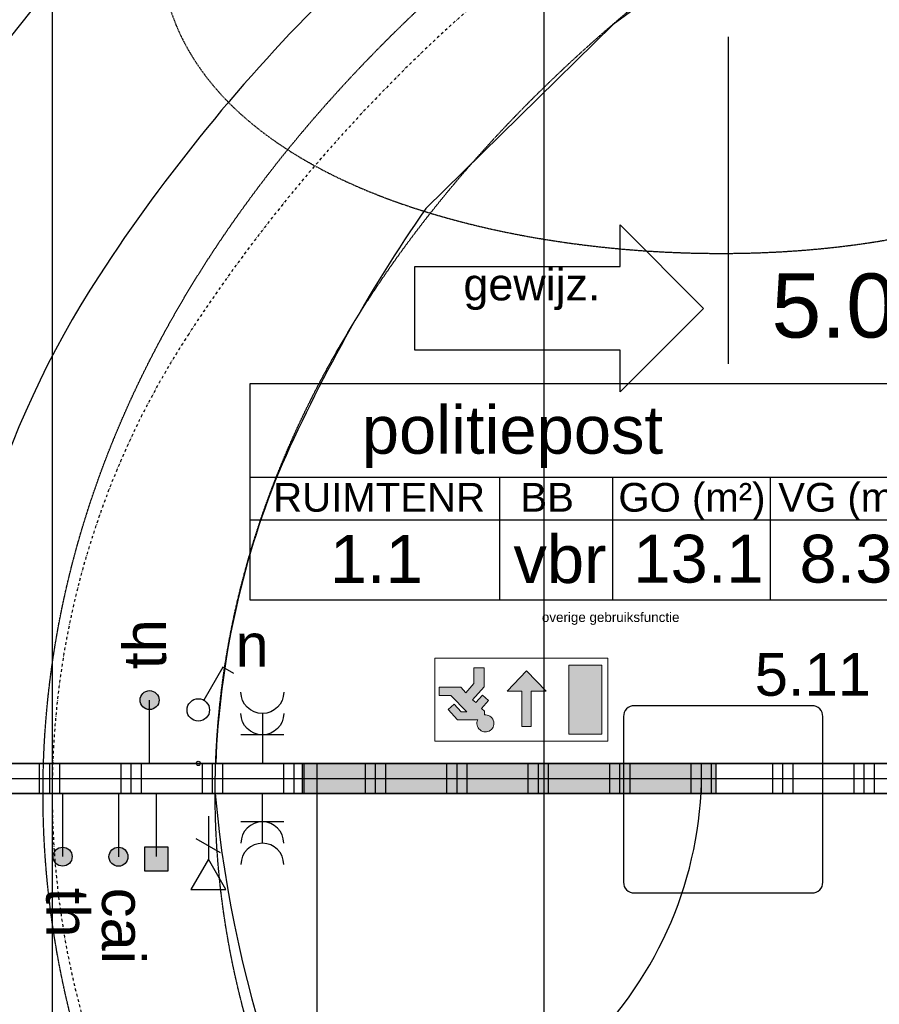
# Model space of a CAD drawing. Header units: metres. Extents: x 63115 to 703450, y -261936 to -53969.
# Tile 150 of 256: x 155756 to 157766, y -130904 to -128601. Entities that reach past the tile are written whole.
import ezdxf
from ezdxf.enums import TextEntityAlignment as Align

# ---------------------------------------------------------------- set-up
doc = ezdxf.new("R2010")
doc.units = ezdxf.units.M
doc.linetypes.add('DASHDOT2', pattern=[12.7, 6.35, -3.175, 0, -3.175])
doc.linetypes.add('DASHED', pattern=[0.75, 0.5, -0.25])
doc.layers.get('0').update_dxf_attribs({"true_color": 0x83b7c5})
doc.layers.get('DEFPOINTS').update_dxf_attribs({"color": 6})
doc.layers.add('_00_GO', color=7, linetype='Continuous', true_color=0x36c9b3, transparency=0.8)
doc.layers.add('_00_VO', color=7, linetype='Continuous', true_color=0x3c40c3, transparency=0.8)
for name, color, linetype in [('_00_wijzigingen BA', 10, 'Continuous'), ('_01-STRAMIENEN', 253, 'DASHDOT2'), ('_02-SECTION', 2, 'Continuous'), ('_03-PROJECTION', 1, 'Continuous'), ('_04-HIDDEN', 7, 'DASHED'), ('_05text100', 8, 'Continuous'), ('_05text200', 8, 'Continuous'), ('_05text5', 8, 'Continuous'), ('_05text50', 8, 'Continuous'), ('_07-SYMBOLS', 8, 'Continuous'), ('_07Electra', 8, 'Continuous'), ('_09-HATCH', 7, 'Continuous'), ('_11-BLOCKS', 7, 'Continuous'), ('_13 natte ruimten', 253, 'Continuous'), ('__bouwvoorbereiding texten', 7, 'Continuous')]:
    doc.layers.add(name, color=color, linetype=linetype)
doc.layers.add('_01Hulplijnen', color=6, linetype='Continuous', plot=False)
doc.styles.add('NIO 1_50 klein', font='arial.ttf', dxfattribs={"height": 100})
doc.styles.add('NIOstandard', font='arial.ttf')

# ---------------------------------------------------------------- blocks, each defined once
blk = doc.blocks.new('kader_ruimte')
at = {"layer": '_05text200'}
for p, q in [((0, -313), (2304, -313)), ((832.6, -313), (832.6, -723.9)), ((1209.8, -313), (1209.8, -723.9)), ((1736.5, -313), (1736.5, -723.9)), ((0, -455.2), (2304, -455.2))]:
    blk.add_line(p, q, dxfattribs=at)
blk.add_lwpolyline([(0, 0), (2304, 0), (2304, -723.9), (0, -723.9)], close=True, dxfattribs=at)
at = {"layer": '_05text200', "char_height": 96, "width": 509.254, "style": 'NIOstandard'}
for s, insert, attachment_point in [('GO (m²)', (1475.6, -332.4), 2), ('VG (m²)', (2002.2, -332.4), 2), ('RUIMTENR', (76.6, -332.4), 1), ('BB', (991.9, -332.4), 2)]:
    blk.add_mtext(s, dxfattribs=dict(at, insert=insert, attachment_point=attachment_point))
at = {"layer": '_05text200', "style": 'NIOstandard'}
for tag, p in [('RUIMTENAAM', (875.9, -234.7)), ('RUIMTENR', (421.1, -666.2)), ('GO', (1497.3, -665.4)), ('VG', (1990.2, -665.4))]:
    blk.add_attdef(tag, text='', height=160, dxfattribs=at).set_placement(p, align=Align.CENTER)
blk.add_attdef('BB', (879.3, -666.7), '', height=160, dxfattribs=at)
at = {"layer": 'DEFPOINTS', "style": 'NIO 1_50 klein'}
blk.add_attdef('FUNCTIE', (974.3, -796.9), '', height=32, dxfattribs=at)
blk = doc.blocks.new('*U396')
at = {"layer": '_01-STRAMIENEN'}
for points in [[(-5100, 5487.4), (-5100, -4768.6)], [(-3950, 5487.4), (-3950, -4768.6)], [(-7899.8, 0), (6883.2, 0)]]:
    blk.add_lwpolyline(points, dxfattribs=at)
blk.add_lwpolyline([(-5100, 0, 0.145418), (-4780.8, -1074.2, 0.10717), (-3648.9, -2193.2, 0.077335), (-2072, -2881.9, 0.064439), (0, -3150, 0.064439), (2072, -2881.9, 0.077335), (3648.9, -2193.2, 0.10717), (4780.8, -1074.2, 0.145418), (5100, 0, 0.145418), (4780.8, 1074.2, 0.10717), (3648.9, 2193.2, 0.077335), (2072, 2881.9, 0.064439), (0, 3150, 0.064439), (-2072, 2881.9, 0.077335), (-3648.9, 2193.2, 0.10717), (-4780.8, 1074.2, 0.145418)], format="xyb", close=True, dxfattribs=at)
at = {"layer": '_01Hulplijnen'}
for points in [[(-5100, 5487.4), (-5100, -4768.6)], [(-3950, 5487.4), (-3950, -4768.6)], [(-7899.8, 0), (6883.2, 0)]]:
    blk.add_lwpolyline(points, dxfattribs=at)
blk.add_lwpolyline([(-5350, 0, 0.145418), (-4990.3, -1210.7, 0.10717), (-3783, -2404.2, 0.077335), (-2135.6, -3123.6, 0.064439), (0, -3400, 0.064439), (2135.6, -3123.6, 0.077335), (3783, -2404.2, 0.10717), (4990.3, -1210.7, 0.145418), (5350, 0, 0.145418), (4990.3, 1210.7, 0.10717), (3783, 2404.2, 0.077335), (2135.6, 3123.6, 0.064439), (0, 3400, 0.064439), (-2135.6, 3123.6, 0.077335), (-3783, 2404.2, 0.10717), (-4990.3, 1210.7, 0.145418)], format="xyb", close=True, dxfattribs=at)
blk = doc.blocks.new('door')
h = blk.add_hatch(color=255)
h.dxf.hatch_style = 1
h.paths.add_polyline_path([(45, 966.5), (45, 0), (-25, 0), (-25, 966.5)])
at = {"layer": '_03-PROJECTION'}
blk.add_lwpolyline([(45, 966.5), (45, 0), (-25, 0), (-25, 966.5)], close=True, dxfattribs=at)
at = {"layer": '_13 natte ruimten', "color": 1}
blk.add_lwpolyline([(45, 933.2), (-875, 933.2, 0.420738), (45, 33.4, 0)], format="xyb", dxfattribs=at)
blk = doc.blocks.new('*U87')
at = {"layer": '_09-HATCH'}
h = blk.add_hatch(dxfattribs=at)
h.set_pattern_fill('PLAST', color=256, scale=30, angle=90, style=0)
h.set_pattern_definition([(90, (1354.21, -1530.98), (-190.5, 1e-14), []), (90, (1330.4, -1530.98), (-190.5, 1e-14), []), (90, (1306.59, -1530.98), (-190.5, 1e-14), [])])
h.paths.add_polyline_path([(-3967.9, 0), (744.1, 0), (744.1, 70), (-3967.9, 70)])
at = {"layer": '_01Hulplijnen'}
blk.add_line((-3967.9, 35), (744.1, 35), dxfattribs=at)
at = {"layer": '_02-SECTION'}
blk.add_lwpolyline([(-3967.9, 0), (744.1, 0), (744.1, 70), (-3967.9, 70)], close=True, dxfattribs=at)
blk = doc.blocks.new('*U174')
at = {"layer": '_07-SYMBOLS', "lineweight": 13, "ltscale": 20}
h = blk.add_hatch(color=253, dxfattribs=at)
h.dxf.hatch_style = 1
h.paths.add_polyline_path([(28.4, -32.2), (181.7, -32.2), (181.7, -356.3), (28.4, -356.3)])
h = blk.add_hatch(color=253, dxfattribs=at)
h.dxf.hatch_style = 1
edge = h.paths.add_edge_path()
edge.add_line((576.9, -122.7), (576.9, -141.3))
edge.add_line((576.9, -141.3), (590.7, -153.7))
edge.add_line((590.7, -153.7), (557.6, -190.8))
edge.add_line((557.6, -190.8), (585.7, -215.9))
edge.add_line((585.7, -215.9), (617.3, -180.6))
edge.add_line((617.3, -180.6), (631.8, -193.6))
edge.add_line((631.8, -193.6), (577.6, -254.2))
edge.add_line((577.6, -254.2), (577.6, -343))
edge.add_line((577.6, -343), (625.8, -343))
edge.add_line((625.8, -343), (625.8, -269.3))
edge.add_line((625.8, -269.3), (663, -226.6))
edge.add_line((663, -226.6), (686.8, -252.8))
edge.add_line((686.8, -252.8), (789.1, -252.8))
edge.add_line((789.1, -252.8), (789.1, -214.4))
edge.add_line((789.1, -214.4), (734.1, -214.4))
edge.add_line((734.1, -214.4), (659.4, -136.8))
edge.add_line((659.4, -136.8), (685.7, -136.8))
edge.add_line((685.7, -136.8), (718.4, -173))
edge.add_line((718.4, -173), (745.6, -148.4))
edge.add_line((745.6, -148.4), (702, -100.1))
edge.add_line((702, -100.1), (608.1, -100.1))
edge.add_arc((572.1, -83.2), 39.7, 334.862, 636.8644)
h = blk.add_hatch(color=253, dxfattribs=at)
h.dxf.hatch_style = 1
h.paths.add_polyline_path([(357.6, -68.5), (357.6, -234.8), (288.3, -234.8), (380.4, -330), (470.7, -234.8), (401.4, -234.8), (401.4, -68.5)])
at = {"layer": '_07-SYMBOLS', "color": 253, "lineweight": 13, "ltscale": 20}
for points in [[(0, 0), (809.4, 0), (809.4, -389.1), (0, -389.1)], [(28.4, -32.2), (181.7, -32.2), (181.7, -356.3), (28.4, -356.3)]]:
    blk.add_lwpolyline(points, close=True, dxfattribs=at)
blk.add_lwpolyline([(576.9, -122.7), (576.9, -141.3), (590.7, -153.7), (557.6, -190.8), (585.7, -215.9), (617.3, -180.6), (631.8, -193.6), (577.6, -254.2), (577.6, -343), (625.8, -343), (625.8, -269.3), (663, -226.6), (686.8, -252.8), (789.1, -252.8), (789.1, -214.4), (734.1, -214.4), (659.4, -136.8), (685.7, -136.8), (718.4, -173), (745.6, -148.4), (702, -100.1), (608.1, -100.1, 3.866884)], format="xyb", close=True, dxfattribs=at)
blk.add_lwpolyline([(357.6, -68.5), (357.6, -234.8), (288.3, -234.8), (380.4, -330), (470.7, -234.8), (401.4, -234.8), (401.4, -68.5), (357.6, -68.5)], dxfattribs=at)
blk = doc.blocks.new('*U119')
at = {"layer": '_05text5', "color": 4}
blk.add_lwpolyline([(0, -715), (0, 50)], dxfattribs=at)
at = {"layer": '_05text5', "style": 'NIOstandard'}
blk.add_attdef('NR', text='', height=150, dxfattribs=at).set_placement((100.6, -698.5), align=Align.BOTTOM_LEFT)
blk = doc.blocks.new('*U179')
at = {"layer": '_00_wijzigingen BA'}
blk.add_lwpolyline([(344.9, 325), (1944.7, 325), (1944.7, 650), (2594.7, 0), (1944.7, -650), (1944.7, -325), (344.9, -325), (344.9, 325)], dxfattribs=at)
at = {"layer": '_00_wijzigingen BA', "insert": (722.9, 312), "char_height": 250, "width": 1075.781, "attachment_point": 1, "style": 'NIOstandard'}
blk.add_mtext('gewijz.', dxfattribs=at)
at = {"layer": '_00_wijzigingen BA', "style": 'NIOstandard'}
blk.add_attdef('DATUM', (706.1, -245.9), '', height=150, dxfattribs=at)
blk = doc.blocks.new('069 schakelaar enkel')
blk.add_lwpolyline([(83.3, 210.3), (57.7, 225), (13.2, 147.8)])
blk.add_circle((0, 125), 26.3)
at = {"layer": 'DEFPOINTS'}
blk.add_circle((0, 0), 5, dxfattribs=at)
blk = doc.blocks.new('069 wcd dubbel')
for points in [[(0, 116.7), (0, 0)], [(-50, 66.7), (50, 66.7)]]:
    blk.add_lwpolyline(points)
for centre in [(0, 166.7), (0, 116.7)]:
    blk.add_arc(centre, 50, 180, 0)
blk = doc.blocks.new('aansluitpunt telefoon')
at = {"layer": '_07Electra'}
for points in [[(0, 53.6), (0, 153.6), (41.2, 225), (-41.2, 225), (0, 153.6)], [(-28.6, 139.3), (28.6, 106.3)]]:
    blk.add_lwpolyline(points, dxfattribs=at)
blk = doc.blocks.new('069_thermostaat')
at = {"layer": '_07Electra'}
h = blk.add_hatch(color=256, dxfattribs=at)
edge = h.paths.add_edge_path()
edge.add_arc((148.1, 0), 22.2, 0, 360)
blk.add_lwpolyline([(0, 0), (148.1, 0)], dxfattribs=at)
blk.add_circle((148.1, 0), 22.2, dxfattribs=at)
at = {"layer": '_07Electra', "insert": (220.6, 61.5), "char_height": 100, "width": 344.415, "attachment_point": 1, "style": 'NIO 1_50 klein'}
blk.add_mtext('th', dxfattribs=at)
blk = doc.blocks.new('*U262')
at = {"layer": '_05text50', "color": 4}
blk.add_lwpolyline([(25, -437.8), (441.3, -437.8, 0.414214), (466.3, -412.8), (466.3, -25, 0.414214), (441.3, 0), (25, 0, 0.414214), (0, -25), (0, -412.8, 0.414214)], format="xyb", close=True, dxfattribs=at)
at = {"layer": '_05text50', "style": 'NIOstandard'}
blk.add_attdef('DET', text='', height=100, dxfattribs=at).set_placement((442.9, -6.6), align=Align.BOTTOM_CENTER)
blk = doc.blocks.new('data')
at = {"layer": '_07Electra'}
blk.add_hatch(color=256, dxfattribs=at).paths.add_polyline_path([(125.9, -27.7), (181, -27.7), (181, 27.7), (125.9, 27.7)])
blk.add_lwpolyline([(125.9, -27.7), (181, -27.7), (181, 27.7), (125.9, 27.7)], close=True, dxfattribs=at)
blk.add_lwpolyline([(0, 0), (148.1, 0)], dxfattribs=at)
blk = doc.blocks.new('aansluitpunt centrale antenne bedraad')
at = {"layer": '_07Electra'}
h = blk.add_hatch(color=256, dxfattribs=at)
edge = h.paths.add_edge_path()
edge.add_arc((0, 202.8), 22.2, 0, 360)
blk.add_lwpolyline([(0, 54.6), (0, 202.8)], dxfattribs=at)
blk.add_circle((0, 202.8), 22.2, dxfattribs=at)
at = {"layer": '_07Electra', "insert": (-61.5, 275.3), "char_height": 100, "width": 344.415, "attachment_point": 1, "rotation": 90, "style": 'NIO 1_50 klein'}
blk.add_mtext('cai', dxfattribs=at)

msp = doc.modelspace()

# ---------------------------------------------------------------- linework, layer by layer
at = {"layer": '_00_GO'}
for points in [[(160331.8, -128388.3), (160331.8, -127032.1), (159631.8, -127111.9), (159388.9, -127153.7), (158978.2, -127241.2), (158551.4, -127360.6), (158354.9, -127422, -0.066782), (157626.1, -127296.1, 0.06313), (156393.3, -128010.6), (156100.2, -128256.4), (155781.8, -128581.4), (155581.8, -128832.6), (155262.7, -129382.4, 0.061328), (155075.1, -129990.8), (155039.3, -130340.6), (159582.4, -130340.6), (160331.8, -128388.3)], [(160930.8, -133135.3), (163213.7, -132855.4), (164081.8, -132635.6), (165014.2, -132263.3), (164969.3, -132162.8), (165899, -131773.7), (166331.2, -131922.2, 0.150859), (166825.4, -130410.6), (162201, -130410.6), (159662.6, -130410.6), (155038.3, -130410.6, 0.152713), (155535, -131921.3), (155964.6, -131773.7), (156894.3, -132162.8), (156849.5, -132263.1), (157781.8, -132635.6), (158648, -132854.8)]]:
    msp.add_lwpolyline(points, format="xyb", close=True, dxfattribs=at)
at = {"layer": '_00_VO'}
for points in [[(159582.4, -130340.6), (160331.8, -128388.3), (160332.6, -127418.5), (159732.6, -127493.1), (159531.8, -127529.9, 0.043959), (158471.7, -127836.4), (158073.1, -128010.6), (157726.4, -128186), (157143.4, -128612.1), (156705.5, -129042.7, 0.049056), (156360.8, -129661.3, 0.087118), (156214.1, -130340.6)], [(160931.8, -133135.2), (163213.7, -132855.4), (164081.8, -132635.6, 0.080579), (164808.8, -132139.5), (164966.5, -131975.3, 0.193751), (165651, -130410.6), (162201, -130410.6), (159662.6, -130410.6), (156212.9, -130410.6, 0.260303), (157727.2, -132634.6), (158181.8, -132738.6), (158659.3, -132857.1)]]:
    msp.add_lwpolyline(points, format="xyb", close=True, dxfattribs=at)
at = {"layer": '_03-PROJECTION'}
msp.add_ellipse((160931.8, -130410.6), major_axis=(-6500, 0), ratio=0.638462, start_param=5.35272, end_param=10.194284, dxfattribs=at)
at = {"layer": '_04-HIDDEN', "ltscale": 2}
for centre, major_axis, ratio in [((160932.1, -130410.6), (-5121.8, 0), 0.639243), ((160931.9, -130410.6), (-4719, 0), 0.639228)]:
    msp.add_ellipse(centre, major_axis=major_axis, ratio=ratio, dxfattribs=at)
at = {"layer": '_04-HIDDEN', "color": 252, "ltscale": 3}
msp.add_open_spline([(157982.5, -127290.1), (158017.6, -127309.1), (158085.7, -127351.8), (158180, -127428.1), (158267.6, -127516.7), (158347.1, -127616.8), (158418.3, -127727.9), (158478.5, -127846.2), (158527, -127969.9), (158562.3, -128095.2), (158583.2, -128217.5), (158590.2, -128335.3), (158583.4, -128447), (158562.1, -128553.7), (158526.7, -128651.5), (158486.1, -128725.4), (158447.5, -128779.6), (158403.7, -128831.9), (158338.5, -128893.6), (158244.8, -128959.4), (158134.4, -129016.6), (158010.3, -129063.5), (157872.5, -129100.8), (157751, -129122.6), (157646.7, -129135.5), (157567.8, -129142.3), (157484.9, -129146.7), (157373.1, -129148.8), (157229.9, -129144.4), (157061.6, -129128.2), (156898.6, -129101.3), (156745.8, -129064.5), (156605.1, -129018.2), (156479.6, -128963.3), (156369.9, -128900.2), (156278.7, -128830.8), (156209.7, -128760.2), (156161.1, -128693.3), (156127, -128630.1), (156102.7, -128566), (156087, -128498.4), (156080.2, -128427.4), (156082.5, -128353.1), (156094.3, -128275.7), (156115.9, -128195.2), (156146.6, -128113.9), (156186.2, -128032.2), (156233.9, -127950.5), (156290.6, -127868), (156355.9, -127785.7), (156429.1, -127704.7), (156507.4, -127628), (156589.3, -127556.7), (156673.2, -127491.3), (156789.5, -127410.6), (156911.8, -127340.1), (157038.5, -127282), (157132.9, -127245.9), (157225.8, -127217.5), (157317, -127196.5), (157407.9, -127182.6), (157494.8, -127176.4), (157581, -127177.1), (157664.5, -127184.8), (157748.8, -127200.2), (157830.1, -127222.9), (157908.2, -127252.6), (157958.2, -127276.9), (157982.5, -127290.1)], degree=3, knots=[0, 0, 0, 0, 149.628253, 300.800191, 454.114538, 616.233438, 779.470701, 948.449489, 1113.299853, 1277.027707, 1436.096955, 1577.884769, 1718.95826, 1854.994567, 1984.60037, 2107.881555, 2170.263489, 2233.993739, 2363.314828, 2506.034868, 2662.408276, 2828.671775, 3002.832581, 3197.245093, 3290.991307, 3396.754306, 3494.350276, 3602.229586, 3815.888764, 4031.514151, 4235.79403, 4435.255347, 4620.122359, 4790.814003, 4948.262359, 5094.053783, 5219.405493, 5317.681475, 5403.113396, 5488.169852, 5574.220036, 5662.691994, 5754.999762, 5852.425218, 5956.131971, 6067.0238, 6178.062437, 6296.23916, 6421.541992, 6553.183769, 6690.069454, 6830.739092, 6963.867215, 7097.193244, 7229.33334, 7494.577346, 7625.613124, 7751.878668, 7873.217338, 7989.928587, 8102.335167, 8218.016589, 8316.154439, 8425.397669, 8532.235745, 8637.382491, 8741.536555, 8845.338102, 8845.338102, 8845.338102, 8845.338102], dxfattribs=at)

# ---------------------------------------------------------------- block references
at = {"xscale": 0.5, "yscale": 0.5, "zscale": 0.5, "rotation": 180}
msp.add_blockref('*U174', (157131, -130288.7), dxfattribs=at)
at = {"layer": '_03-PROJECTION'}
for name, p in [('*U396', (160931.8, -130410.6)), ('*U87', (158811.4, -130410.6))]:
    msp.add_blockref(name, p, dxfattribs=at)
for name, p, rotation in [('door', (157383.6, -130385.6), 90.00000000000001), ('data', (156075.2, -130410.6), 270)]:
    msp.add_blockref(name, p, dxfattribs=dict(at, rotation=rotation))
at = {"layer": '_05text100'}
msp.add_blockref('*U262', (157167.8, -130205.8), dxfattribs=at).add_auto_attribs({'DET': '5.11'})
at = {"layer": '_07Electra'}
for name, p, rotation in [('069_thermostaat', (156059.6, -130340.6), 89.99999999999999), ('069_thermostaat', (155856.2, -130410.6), 270), ('aansluitpunt centrale antenne bedraad', (155986.7, -130356), 180), ('069 wcd dubbel', (156323.3, -130410.6), 180), ('aansluitpunt telefoon', (156197, -130410.6), 180)]:
    msp.add_blockref(name, p, dxfattribs=dict(at, rotation=rotation))
msp.add_blockref('069 schakelaar enkel', (156173.5, -130340.6), dxfattribs=at)
at = {"layer": '_07Electra', "xscale": -1, "rotation": 1.758593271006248e-12}
msp.add_blockref('069 wcd dubbel', (156323.3, -130340.6), dxfattribs=at)
at = {"layer": '_11-BLOCKS'}
msp.add_blockref('*U119', (157413.3, -128691.2), dxfattribs=at).add_auto_attribs({'NR': '5.09'})
at = {"layer": '_11-BLOCKS', "xscale": 0.7, "yscale": 0.7, "zscale": 0.7}
msp.add_blockref('kader_ruimte', (156295, -129452), dxfattribs=at).add_auto_attribs({'RUIMTENAAM': 'politiepost', 'GO': '13.1', 'BB': 'vbr', 'RUIMTENR': '1.1', 'VG': '8.3', 'FUNCTIE': 'overige gebruiksfunctie'})
at = {"layer": '__bouwvoorbereiding texten', "xscale": 0.3, "yscale": 0.3, "zscale": 0.3}
msp.add_blockref('*U179', (156576.7, -129276.3), dxfattribs=at)

# ---------------------------------------------------------------- texts
at = {"layer": '_07Electra', "insert": (156260.4, -130014), "char_height": 100, "attachment_point": 1, "style": 'NIO 1_50 klein'}
msp.add_mtext_dynamic_manual_height_columns('n', width=117.747, gutter_width=1, heights=[0], dxfattribs=at)

doc.saveas('drawing.dxf')
